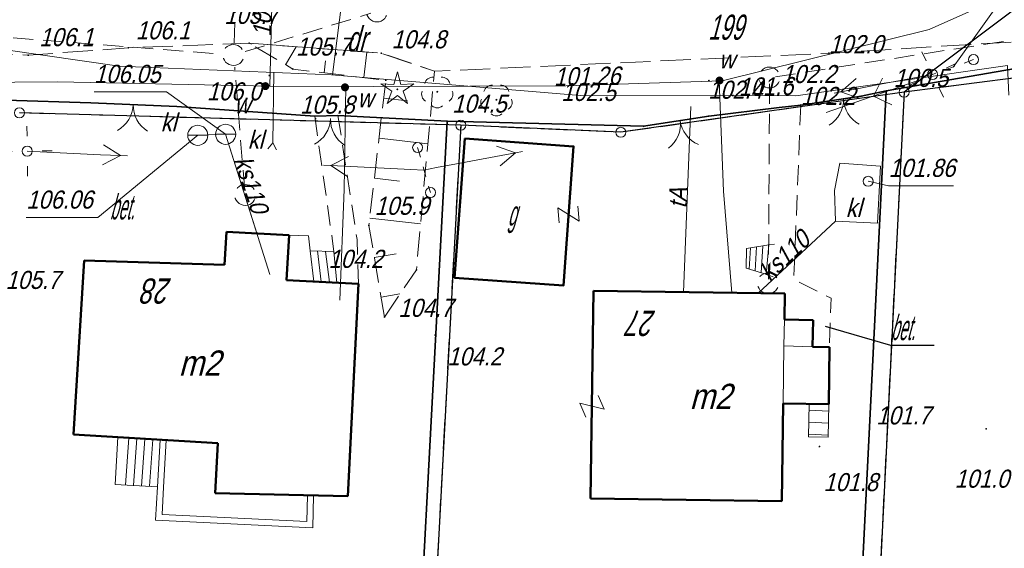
# Model space of a CAD drawing. Extents: x 6530721 to 6531385, y 5978377 to 5979143.
# Tile 97 of 146: x 6530968 to 6531017, y 5978847 to 5978873. Entities that reach past the tile are written whole.
import ezdxf
from ezdxf.enums import TextEntityAlignment as Align

# ---------------------------------------------------------------- set-up
doc = ezdxf.new("R2010")
doc.units = 0
for name, pattern in [('AB_rokocin 2014-08-13 AC2004$0$0.5_0.5', [1, 0.5, -0.5]), ('AB_rokocin 2014-08-13 AC2004$0$1.0_0.5', [1.5, 1, -0.5]), ('AB_rokocin 2014-08-13 AC2004$0$1.5_0.5', [2, 1.5, -0.5]), ('AB_rokocin 2014-08-13 AC2004$0$823-500', [1.75, 1.25, -0.5]), ('AB_rokocin 2014-08-13 AC2004$0$l217_500', [2, 1.5, -0.5]), ('AB_rokocin 2014-08-13 AC2004$0$l219_500', [0]), ('AB_rokocin 2014-08-13 AC2004$0$mz1.0_0.5', [1.5, 1, -0.5])]:
    doc.linetypes.add(name, pattern=pattern)
for name, color, linetype, lineweight in [('AB-wymiarowa', 7, 'Continuous', 30), ('AB_rokocin 2014-08-13 AC2004$0$202-Punkt graniczny stabilizowany trwale', 7, 'Continuous', 18), ('AB_rokocin 2014-08-13 AC2004$0$209-Opis konturu klasyfikacyjnego', 7, 'Continuous', 18), ('AB_rokocin 2014-08-13 AC2004$0$211-Nr działki', 7, 'Continuous', 18), ('AB_rokocin 2014-08-13 AC2004$0$217-Granica konturu klasyfikcyjnego', 7, 'Continuous', 18), ('AB_rokocin 2014-08-13 AC2004$0$219-Linia granicy', 7, 'Continuous', 18), ('AB_rokocin 2014-08-13 AC2004$0$312-Budynek', 7, 'Continuous', 18), ('AB_rokocin 2014-08-13 AC2004$0$312-Numer ewidencyjny budynku-Atr124', 7, 'Continuous', 18), ('AB_rokocin 2014-08-13 AC2004$0$320-część budynku wyodrębniona ze względu na liczbę kondygnacji naziemnych (powierzchnia)', 7, 'Continuous', 18), ('AB_rokocin 2014-08-13 AC2004$0$352-schody (powierzchnia)', 7, 'Continuous', 18), ('AB_rokocin 2014-08-13 AC2004$0$354-Taras weranda', 7, 'Continuous', 18), ('AB_rokocin 2014-08-13 AC2004$0$423-Schody przy drogach  chodnikach', 7, 'Continuous', 18), ('AB_rokocin 2014-08-13 AC2004$0$433-Chodnik', 7, 'Continuous', 18), ('AB_rokocin 2014-08-13 AC2004$0$510-Podpora jednosłupowa symb.-SEPOW', 7, 'Continuous', 18), ('AB_rokocin 2014-08-13 AC2004$0$512-Podpora wielosłupowa linia-SEPOW', 7, 'Continuous', 18), ('AB_rokocin 2014-08-13 AC2004$0$516-Kierunek linii eN-SEPOW', 7, 'Continuous', 18), ('AB_rokocin 2014-08-13 AC2004$0$621-Punkt rzędnej przewodu-SWPOD', 7, 'Continuous', 18), ('AB_rokocin 2014-08-13 AC2004$0$621-Punkt rzędnej przewodu-SWPOD-Atr2', 7, 'Continuous', 18), ('AB_rokocin 2014-08-13 AC2004$0$626-Punkt rzędnej przewodu-STPOD', 7, 'Continuous', 18), ('AB_rokocin 2014-08-13 AC2004$0$626-Punkt rzędnej przewodu-STPOD-Atr2', 7, 'Continuous', 18), ('AB_rokocin 2014-08-13 AC2004$0$685-Osadnik kanal. lokalnej szambo - obrys-SK', 7, 'Continuous', 18), ('AB_rokocin 2014-08-13 AC2004$0$685-Osadnik kanal. lokalnej szambo - obrys-SK-Atr17', 7, 'Continuous', 18), ('AB_rokocin 2014-08-13 AC2004$0$820-Skarpa nieumocniona', 7, 'Continuous', 18), ('AB_rokocin 2014-08-13 AC2004$0$823-Szczyt skarpy nieumocninej', 7, 'Continuous', 18), ('AB_rokocin 2014-08-13 AC2004$0$824-Podnóże skarpy nieumocninej', 7, 'Continuous', 18), ('AB_rokocin 2014-08-13 AC2004$0$905-Brama w ogrodzeniu', 7, 'Continuous', 18), ('AB_rokocin 2014-08-13 AC2004$0$991-Przehaczenie', 7, 'Continuous', 18), ('AB_rokocin 2014-08-13 AC2004$0$996-Tekst dodatkowy mały', 7, 'Continuous', 18), ('AB_rokocin 2014-08-13 AC2004$0$chodnik (powierzchnia)', 7, 'Continuous', 18), ('AB_rokocin 2014-08-13 AC2004$0$drzewo iglaste (punkt)', 7, 'Continuous', 18), ('AB_rokocin 2014-08-13 AC2004$0$drzewo liściaste (punkt)', 7, 'Continuous', 18), ('AB_rokocin 2014-08-13 AC2004$0$jezdnia (powierzchnia)', 7, 'Continuous', 18), ('AB_rokocin 2014-08-13 AC2004$0$latarnia (punkt)', 7, 'Continuous', 18), ('AB_rokocin 2014-08-13 AC2004$0$ogrodzenie trwałe (linia)', 7, 'Continuous', 18), ('AB_rokocin 2014-08-13 AC2004$0$osadnik kanalizacji lokalnej (dół Chambeau) (powierzchnia)-SK - symbol', 7, 'Continuous', 18), ('AB_rokocin 2014-08-13 AC2004$0$osadnik kanalizacji lokalnej (dół Chambeau) (powierzchnia)-SK - symbol-Atr17', 7, 'Continuous', 18), ('AB_rokocin 2014-08-13 AC2004$0$osadnik kanalizacji lokalnej (dół Chambeau) (powierzchnia)-SK - symbol-Atr2', 7, 'Continuous', 18), ('AB_rokocin 2014-08-13 AC2004$0$przewód elektroenergetyczny niskiego napięcia (linia)-SEPOW - symbol', 7, 'Continuous', 18), ('AB_rokocin 2014-08-13 AC2004$0$przewód kanalizacyjny (linia)-SK', 7, 'Continuous', 18), ('AB_rokocin 2014-08-13 AC2004$0$przewód kanalizacyjny (linia)-SK-Atr1', 7, 'Continuous', 18), ('AB_rokocin 2014-08-13 AC2004$0$przewód kanalizacyjny - projektowany (linia)-SK', 7, 'Continuous', 18), ('AB_rokocin 2014-08-13 AC2004$0$przewód telekomunikacyjny (linia)-STPOD', 7, 'Continuous', 18), ('AB_rokocin 2014-08-13 AC2004$0$przewód telekomunikacyjny (linia)-STPOD-Atr1', 7, 'Continuous', 18), ('AB_rokocin 2014-08-13 AC2004$0$przewód wodociągowy (linia)-SW', 7, 'Continuous', 18), ('AB_rokocin 2014-08-13 AC2004$0$punkt wysokościowy naturalny', 7, 'Continuous', 18), ('AB_rokocin 2014-08-13 AC2004$0$punkt wysokościowy naturalny-Atr2', 7, 'Continuous', 18), ('AB_rokocin 2014-08-13 AC2004$0$właz (punkt)-SK', 7, 'Continuous', 18), ('AB_rokocin 2014-08-13 AC2004$0$właz (punkt)-SK-Atr2', 7, 'Continuous', 18), ('AB_rokocin 2014-08-13 AC2004$0$zasuwa (punkt)-SW', 7, 'Continuous', 18), ('AB_rokocin 2014-08-13 AC2004$0$zasuwa (punkt)-SW-Atr17', 7, 'Continuous', 18)]:
    doc.layers.add(name, color=color, linetype=linetype, lineweight=lineweight)
doc.styles.add('AB_rokocin 2014-08-13 AC2004$0$Standard', font='txt')
doc.linetypes.add('AB_rokocin 2014-08-13 AC2004$0$902-500', pattern='A,3.75,0,[1,ksztalty.shx,S=0.5,R=0,X=0,Y=0],3.75', length=7.5)

# ---------------------------------------------------------------- blocks, each defined once
blk = doc.blocks.new('AB_rokocin 2014-08-13 AC2004$0$510')
at = {"color": 0, "linetype": 'Continuous', "lineweight": 0}
blk.add_circle((0, 0), 0.25, dxfattribs=at)
blk = doc.blocks.new('AB_rokocin 2014-08-13 AC2004$0$SM01')
at = {"color": 0, "linetype": 'Continuous', "lineweight": 13}
for p, q in [((-0.531, 0.53), (-0.884, 0.883)), ((0.53, 0.53), (0.883, 0.883)), ((-0.531, -0.531), (-0.884, -0.884)), ((0.53, -0.531), (0.883, -0.884))]:
    blk.add_line(p, q, dxfattribs=at)
blk = doc.blocks.new('AB_rokocin 2014-08-13 AC2004$0$PW01')
at = {"linetype": 'Continuous', "lineweight": 13}
h = blk.add_hatch(color=0, dxfattribs=at)
edge = h.paths.add_edge_path()
edge.add_arc((0, 0), 0.045, 0, 360)
blk = doc.blocks.new('AB_rokocin 2014-08-13 AC2004$0$905')
at = {"color": 0, "linetype": 'Continuous', "lineweight": 0}
for centre, start, end in [((-1.5, 0), 0, 60), ((1.5, 0), 120, 180)]:
    blk.add_arc(centre, 1.5, start, end, dxfattribs=at)
blk = doc.blocks.new('AB_rokocin 2014-08-13 AC2004$0$US07')
at = {"color": 0, "linetype": 'Continuous', "lineweight": 13}
for q in [(-0.5, 0), (0.5, 0)]:
    blk.add_line((0, 0), q, dxfattribs=at)
blk.add_circle((0, 0), 0.5, dxfattribs=at)
blk = doc.blocks.new('AB_rokocin 2014-08-13 AC2004$0$US25')
at = {"linetype": 'Continuous', "lineweight": 0}
h = blk.add_hatch(color=0, dxfattribs=at)
edge = h.paths.add_edge_path()
edge.add_arc((0, 0), 0.2, 0, 360)
blk = doc.blocks.new('AB_rokocin 2014-08-13 AC2004$0$621')
at = {"linetype": 'Continuous', "lineweight": 0}
h = blk.add_hatch(color=0, dxfattribs=at)
edge = h.paths.add_edge_path()
edge.add_arc((0, 0), 0.05, 0, 360)
blk = doc.blocks.new('AB_rokocin 2014-08-13 AC2004$0$OP011')
at = {"linetype": 'Continuous', "lineweight": 13}
h = blk.add_hatch(color=0, dxfattribs=at)
edge = h.paths.add_edge_path()
edge.add_arc((0, 0), 0.05, 0, 360)
at = {"color": 0, "linetype": 'Continuous', "lineweight": 13}
for p, q in [((-0.283, 0.093), (-0.512, 0.706)), ((-0.512, 0.706), (0, 0.299)), ((0, 0.299), (0.512, 0.706)), ((0.512, 0.706), (0.283, 0.093)), ((-0.828, -0.268), (-0.283, 0.093)), ((0.283, 0.093), (0.828, -0.268)), ((-0.175, -0.24), (-0.828, -0.268)), ((0, -0.87), (-0.175, -0.24)), ((0.175, -0.24), (0, -0.87)), ((0.828, -0.268), (0.175, -0.24))]:
    blk.add_line(p, q, dxfattribs=at)
blk = doc.blocks.new('AB_rokocin 2014-08-13 AC2004$0$OP021')
at = {"linetype": 'Continuous', "lineweight": 13}
h = blk.add_hatch(color=0, dxfattribs=at)
edge = h.paths.add_edge_path()
edge.add_arc((0, 0), 0.05, 0, 360)
at = {"color": 0, "linetype": 'Continuous', "lineweight": 13}
for centre, start, end in [((0, 0.4), 49.272, 130.728), ((-0.38, 0.124), 121.308, 202.548), ((0.38, 0.124), 337.452, 58.692), ((-0.235, -0.324), 193.221, 274.871), ((0.235, -0.324), 265.129, 346.779)]:
    blk.add_arc(centre, 0.4, start, end, dxfattribs=at)
blk = doc.blocks.new('AB_rokocin 2014-08-13 AC2004$0$991')
at = {"color": 0, "linetype": 'Continuous', "lineweight": 0}
for p, q in [((-0.375, 0.5), (0.375, 0.5)), ((-0.375, -0.5), (0.375, 0.5)), ((-0.375, -0.5), (0.375, -0.5))]:
    blk.add_line(p, q, dxfattribs=at)
blk = doc.blocks.new('AB_rokocin 2014-08-13 AC2004$0$US22')
at = {"color": 0, "linetype": 'Continuous', "lineweight": 13}
blk.add_circle((0, 0), 0.25, dxfattribs=at)
blk = doc.blocks.new('AB_rokocin 2014-08-13 AC2004$0$516')
at = {"color": 0, "linetype": 'Continuous', "lineweight": 0}
for p, q in [((3.25, 0), (2.543, 0.707)), ((0.75, 0), (5.75, 0)), ((3.25, 0), (2.543, -0.707))]:
    blk.add_line(p, q, dxfattribs=at)
blk = doc.blocks.new('AB_rokocin 2014-08-13 AC2004$0$PE04')
at = {"color": 0, "linetype": 'Continuous', "lineweight": 13}
for p, q in [((4.65, 0), (3.784, 0.5)), ((0.65, 0), (0, 0)), ((0.65, 0), (1.65, 0)), ((1.65, 0), (2.65, 0)), ((2.65, 0), (3.65, 0)), ((3.65, 0), (4.65, 0)), ((4.65, 0), (3.784, -0.5)), ((4.65, 0), (5, 0))]:
    blk.add_line(p, q, dxfattribs=at)
blk = doc.blocks.new('AB_rokocin 2014-08-13 AC2004$0$202')
at = {"color": 0, "linetype": 'Continuous', "lineweight": 0}
blk.add_circle((0, 0), 0.25, dxfattribs=at)
blk = doc.blocks.new('AB_rokocin 2014-08-13 AC2004')
at = {"layer": 'AB_rokocin 2014-08-13 AC2004$0$217-Granica konturu klasyfikcyjnego', "color": 3, "linetype": 'AB_rokocin 2014-08-13 AC2004$0$l217_500', "lineweight": 18, "flags": 128}
for points in [[(6531011.77, 5978869.63), (6531036.01, 5978887.81)], [(6531011.77, 5978869.63), (6531036.01, 5978887.81)], [(6531011.77, 5978869.63), (6531031.7, 5978872.19)], [(6531011.77, 5978869.63), (6531031.7, 5978872.19)], [(6530997.65, 5978867.63), (6531011.77, 5978869.63)], [(6530997.65, 5978867.63), (6531011.77, 5978869.63)], [(6531010.29, 5978840.09), (6531011.77, 5978869.63)], [(6531010.29, 5978840.09), (6531011.77, 5978869.63)], [(6530967.67, 5978868.6), (6530989.67, 5978867.98)], [(6530967.67, 5978868.6), (6530989.67, 5978867.98)], [(6530987.51, 5978827.88), (6530989.67, 5978867.98)], [(6530987.51, 5978827.88), (6530989.67, 5978867.98)], [(6530989.67, 5978867.98), (6530997.65, 5978867.63)], [(6530989.67, 5978867.98), (6530997.65, 5978867.63)]]:
    blk.add_lwpolyline(points, dxfattribs=at)
at = {"layer": 'AB_rokocin 2014-08-13 AC2004$0$219-Linia granicy', "color": 92, "linetype": 'AB_rokocin 2014-08-13 AC2004$0$l219_500', "lineweight": 30, "flags": 128}
for points in [[(6531036.01, 5978887.81), (6531011.77, 5978869.63)], [(6531036.01, 5978887.81), (6531011.77, 5978869.63)], [(6531031.7, 5978872.19), (6531011.77, 5978869.63)], [(6531031.7, 5978872.19), (6531011.77, 5978869.63)], [(6531011.77, 5978869.63), (6530997.65, 5978867.63)], [(6531011.77, 5978869.63), (6530997.65, 5978867.63)], [(6531011.77, 5978869.63), (6531010.29, 5978840.09)], [(6531011.77, 5978869.63), (6531010.29, 5978840.09)], [(6530989.67, 5978867.98), (6530967.67, 5978868.6)], [(6530989.67, 5978867.98), (6530967.67, 5978868.6)], [(6530989.67, 5978867.98), (6530987.51, 5978827.88)], [(6530989.67, 5978867.98), (6530987.51, 5978827.88)], [(6530997.65, 5978867.63), (6530989.67, 5978867.98)], [(6530997.65, 5978867.63), (6530989.67, 5978867.98)]]:
    blk.add_lwpolyline(points, dxfattribs=at)
at = {"layer": 'AB_rokocin 2014-08-13 AC2004$0$312-Budynek', "color": 250, "linetype": 'Continuous', "lineweight": 50, "flags": 128}
blk.add_lwpolyline([(6530989.87, 5978867.32), (6530995.29, 5978866.93), (6530994.79, 5978860), (6530989.36, 5978860.39)], close=True, dxfattribs=at)
for points in [[(6530977.89, 5978861.03), (6530977.99, 5978862.67)], [(6530977.99, 5978862.67), (6530981.11, 5978862.51)], [(6530981.11, 5978862.51), (6530980.99, 5978860.27)], [(6530970.37, 5978852.58), (6530970.9, 5978861.24)], [(6530970.9, 5978861.24), (6530977.89, 5978861.03)], [(6530980.99, 5978860.27), (6530984.58, 5978860.08)], [(6530984.58, 5978860.08), (6530984.04, 5978849.51)], [(6530996.14, 5978849.39), (6530996.29, 5978859.73)], [(6530996.29, 5978859.73), (6531005.82, 5978859.6)], [(6531005.82, 5978859.6), (6531005.8, 5978858.3)], [(6531005.8, 5978858.3), (6531007.23, 5978858.28)], [(6531007.23, 5978858.28), (6531007.21, 5978856.95)], [(6531007.21, 5978856.95), (6531008.05, 5978856.93)], [(6531008.05, 5978856.93), (6531008.01, 5978854.09)], [(6531005.74, 5978854.13), (6531005.67, 5978849.26)], [(6531008.01, 5978854.09), (6531005.74, 5978854.13)], [(6530977.56, 5978852.15), (6530970.37, 5978852.58)], [(6530977.42, 5978849.66), (6530977.56, 5978852.15)], [(6530984.04, 5978849.51), (6530977.42, 5978849.66)], [(6531005.67, 5978849.26), (6530996.14, 5978849.39)]]:
    blk.add_lwpolyline(points, dxfattribs=at)
at = {"layer": 'AB_rokocin 2014-08-13 AC2004$0$320-część budynku wyodrębniona ze względu na liczbę kondygnacji naziemnych (powierzchnia)', "color": 7, "linetype": 'Continuous', "lineweight": 18, "flags": 128}
blk.add_lwpolyline([(6531005.78, 5978856.99), (6531005.8, 5978858.3), (6531007.23, 5978858.28), (6531007.21, 5978856.95)], dxfattribs=at)
blk.add_lwpolyline([(6531005.74, 5978854.13), (6531005.78, 5978856.99), (6531007.21, 5978856.95), (6531008.05, 5978856.93), (6531008.01, 5978854.09)], close=True, dxfattribs=at)
at = {"layer": 'AB_rokocin 2014-08-13 AC2004$0$352-schody (powierzchnia)', "color": 252, "linetype": 'Continuous', "lineweight": 18}
for p, q in [((6530980.99, 5978860.27), (6530981.11, 5978862.51)), ((6530981.11, 5978862.51), (6530982.08, 5978862.47)), ((6530982.08, 5978862.47), (6530982.17, 5978861.73)), ((6530982.17, 5978861.73), (6530983.34, 5978861.7)), ((6530982.34, 5978860.2), (6530982.17, 5978861.73)), ((6530982.17, 5978861.73), (6530982.34, 5978860.2)), ((6530982.71, 5978860.18), (6530982.53, 5978861.72)), ((6530983.12, 5978860.16), (6530982.93, 5978861.7)), ((6530983.34, 5978861.7), (6530983.49, 5978860.14)), ((6530983.36, 5978861.57), (6530983.34, 5978861.7)), ((6530982.34, 5978860.2), (6530980.99, 5978860.27)), ((6530983.49, 5978860.14), (6530982.34, 5978860.2)), ((6531007.03, 5978854.1), (6531007.01, 5978852.47)), ((6531008.01, 5978854.08), (6531007.03, 5978854.1)), ((6531007.99, 5978852.45), (6531008.01, 5978854.08)), ((6531008.01, 5978853.74), (6531007.03, 5978853.79)), ((6531008, 5978853.14), (6531007.02, 5978853.19)), ((6531007.99, 5978852.54), (6531007.01, 5978852.59)), ((6531007.01, 5978852.47), (6531007.99, 5978852.45)), ((6530972.58, 5978852.45), (6530972.44, 5978850.09)), ((6530974.69, 5978852.32), (6530972.58, 5978852.45)), ((6530973.12, 5978852.41), (6530972.96, 5978850.06)), ((6530973.52, 5978852.39), (6530973.36, 5978850.04)), ((6530973.92, 5978852.37), (6530973.76, 5978850.01)), ((6530974.32, 5978852.34), (6530974.16, 5978850)), ((6530974.56, 5978849.97), (6530974.69, 5978852.32)), ((6530972.44, 5978850.09), (6530974.56, 5978849.97))]:
    blk.add_line(p, q, dxfattribs=at)
at = {"layer": 'AB_rokocin 2014-08-13 AC2004$0$354-Taras weranda', "color": 0, "lineweight": 18}
for p, q in [((6530974.56, 5978849.97), (6530974.69, 5978852.32)), ((6530974.69, 5978852.32), (6530974.84, 5978852.312)), ((6530974.99, 5978852.303), (6530974.84, 5978852.312)), ((6530974.859, 5978849.953), (6530974.99, 5978852.303)), ((6530974.46, 5978848.31), (6530974.56, 5978849.97)), ((6530974.778, 5978848.595), (6530974.859, 5978849.953)), ((6530982.03, 5978849.547), (6530981.998, 5978848.244)), ((6530982.03, 5978849.547), (6530982.18, 5978849.544)), ((6530982.33, 5978849.54), (6530982.18, 5978849.544)), ((6530982.33, 5978849.54), (6530982.29, 5978847.93)), ((6530981.998, 5978848.244), (6530974.778, 5978848.595)), ((6530982.29, 5978847.93), (6530974.46, 5978848.31))]:
    blk.add_line(p, q, dxfattribs=at)
at = {"layer": 'AB_rokocin 2014-08-13 AC2004$0$423-Schody przy drogach  chodnikach', "color": 7, "linetype": 'Continuous', "lineweight": 18}
for p, q in [((6531003.9, 5978860.87), (6531003.91, 5978861.84)), ((6531003.91, 5978861.84), (6531005.02, 5978862.02)), ((6531004.11, 5978861.88), (6531004.05, 5978860.82)), ((6531004.42, 5978861.93), (6531004.35, 5978860.73)), ((6531004.72, 5978861.97), (6531004.64, 5978860.63)), ((6531005.02, 5978862.02), (6531004.9, 5978860.54)), ((6531005.02, 5978862.02), (6531005.31, 5978862.06)), ((6531004.87, 5978860.56), (6531003.9, 5978860.87)), ((6531004.87, 5978860.56), (6531005.25, 5978860.43))]:
    blk.add_line(p, q, dxfattribs=at)
at = {"layer": 'AB_rokocin 2014-08-13 AC2004$0$433-Chodnik', "color": 0, "linetype": 'Continuous', "lineweight": 25, "flags": 128}
blk.add_lwpolyline([(6531007.84, 5978857.98), (6531011.09, 5978857.03), (6531013.266, 5978857.03)], dxfattribs=at)
at = {"layer": 'AB_rokocin 2014-08-13 AC2004$0$512-Podpora wielosłupowa linia-SEPOW', "color": 7, "linetype": 'AB_rokocin 2014-08-13 AC2004$0$0.5_0.5', "lineweight": 18, "flags": 128}
for points in [[(6531015.23, 5978871.25), (6531013.19, 5978870.51)], [(6530987.52, 5978866.87), (6530988.16, 5978864.63)]]:
    blk.add_lwpolyline(points, dxfattribs=at)
at = {"layer": 'AB_rokocin 2014-08-13 AC2004$0$685-Osadnik kanal. lokalnej szambo - obrys-SK', "color": 7, "linetype": 'Continuous', "lineweight": 18, "flags": 128}
blk.add_lwpolyline([(6531008.57, 5978866.09), (6531010.6, 5978865.94), (6531010.44, 5978863.1), (6531008.35, 5978863.2), (6531008.3, 5978864.73)], close=True, dxfattribs=at)
at = {"layer": 'AB_rokocin 2014-08-13 AC2004$0$820-Skarpa nieumocniona', "color": 252, "linetype": 'Continuous', "lineweight": 18}
for p, q in [((6530979.21, 5978872.02), (6530979.22, 5978872.04)), ((6530980.93, 5978870.99), (6530981.46, 5978871.89)), ((6530984.84, 5978870.36), (6530984.99, 5978871.62)), ((6530982.86, 5978870.6), (6530982.93, 5978871.19)), ((6530985.83, 5978869.33), (6530987.02, 5978869.19)), ((6530985.6, 5978867.34), (6530988.03, 5978867.05)), ((6530985.37, 5978865.35), (6530986.61, 5978865.2)), ((6530985.14, 5978863.36), (6530987.67, 5978863.07)), ((6530985.36, 5978861.39), (6530986.45, 5978861.58)), ((6530985.7, 5978859.42), (6530986.64, 5978859.58))]:
    blk.add_line(p, q, dxfattribs=at)
at = {"layer": 'AB_rokocin 2014-08-13 AC2004$0$823-Szczyt skarpy nieumocninej', "color": 252, "linetype": 'AB_rokocin 2014-08-13 AC2004$0$823-500', "lineweight": 18, "flags": 128}
blk.add_lwpolyline([(6530985.87, 5978858.43), (6530985.09, 5978862.99), (6530985.93, 5978870.22), (6530981.3, 5978870.78), (6530979.12, 5978872.07)], dxfattribs=at)
at = {"layer": 'AB_rokocin 2014-08-13 AC2004$0$824-Podnóże skarpy nieumocninej', "color": 252, "linetype": 'AB_rokocin 2014-08-13 AC2004$0$823-500', "lineweight": 18, "flags": 128}
blk.add_lwpolyline([(6530985.87, 5978858.43), (6530987.46, 5978860.78), (6530988.36, 5978870.67), (6530985.71, 5978871.57), (6530979.12, 5978872.07)], dxfattribs=at)
at = {"layer": 'AB_rokocin 2014-08-13 AC2004$0$chodnik (powierzchnia)', "color": 252, "linetype": 'AB_rokocin 2014-08-13 AC2004$0$mz1.0_0.5', "lineweight": 18, "flags": 128}
for points in [[(6531006.62, 5978868.99), (6531006.27, 5978860.3), (6531008.13, 5978859.37), (6531008.05, 5978856.93)], [(6530982.39, 5978868.44), (6530983.28, 5978862.21), (6530983.34, 5978861.7)], [(6530983.55, 5978868.47), (6530984.5, 5978862.3), (6530984.58, 5978860.08)]]:
    blk.add_lwpolyline(points, dxfattribs=at)
at = {"layer": 'AB_rokocin 2014-08-13 AC2004$0$jezdnia (powierzchnia)', "color": 252, "linetype": 'AB_rokocin 2014-08-13 AC2004$0$1.5_0.5', "lineweight": 18, "flags": 128}
blk.add_lwpolyline([(6530985.78, 5979082.6), (6530984.46, 5979063.44), (6530982.52, 5979039.61), (6530981.54, 5979013.49), (6530979.39, 5978979.44), (6530978.32, 5978955.43), (6530977.32, 5978924.35), (6530977.18, 5978898.97), (6530975.4, 5978882.76), (6530973.84, 5978878.32), (6530971.37, 5978876.16), (6530968.23, 5978875.09), (6530950.8, 5978875.6), (6530950.25, 5978872.17), (6530968.11, 5978871.47), (6530973.1, 5978871.84), (6530979.12, 5978872.07), (6530985.71, 5978871.57), (6530988.36, 5978870.67), (6531008.02, 5978871.57), (6531029.25, 5978872.87), (6531034.44, 5978873.09), (6531036.17, 5978871.36), (6531037.18, 5978869.25), (6531041.13, 5978844.83), (6531042.78, 5978824.44), (6531036.31, 5978809.51), (6531027.43, 5978796.52), (6531014.3, 5978782.64), (6530999.37, 5978764.06), (6530996.85, 5978762.8), (6530994.1, 5978762.43), (6530991.66, 5978762.96), (6530999.88, 5978750.96), (6531000.38, 5978752.27), (6531000.47, 5978755.1), (6531001.45, 5978757.52), (6531017.67, 5978780.17), (6531028.21, 5978793.19), (6531039.69, 5978808.37), (6531046.64, 5978824.27)], dxfattribs=at)
at = {"layer": 'AB_rokocin 2014-08-13 AC2004$0$ogrodzenie trwałe (linia)', "color": 252, "linetype": 'AB_rokocin 2014-08-13 AC2004$0$902-500', "lineweight": 35, "flags": 128}
for points in [[(6531010.88, 5978869.69), (6531029.25, 5978872.87), (6531034.82, 5978870.44), (6531035.9, 5978869.8), (6531038.81, 5978845.32), (6531039.32, 5978841.03), (6531039.39, 5978838.89), (6531014.09, 5978839), (6531009.32, 5978839.13)], [(6530988.99, 5978868.19), (6530983.55, 5978868.47), (6530982.39, 5978868.44), (6530975.52, 5978868.92), (6530971.23, 5978869.1), (6530966.99, 5978869.23), (6530966.63, 5978861.8), (6530964.45, 5978829.58), (6530986.88, 5978828.65)]]:
    blk.add_lwpolyline(points, dxfattribs=at)
blk.add_lwpolyline([(6531010.88, 5978869.69), (6531010.05, 5978852.95), (6531008.76, 5978827.41), (6530986.88, 5978828.65), (6530988.99, 5978868.19), (6530998.78, 5978867.93), (6531002.03, 5978868.44), (6531005.54, 5978868.86), (6531006.62, 5978868.99), (6531009.63, 5978869.43)], close=True, dxfattribs=at)
at = {"layer": 'AB_rokocin 2014-08-13 AC2004$0$osadnik kanalizacji lokalnej (dół Chambeau) (powierzchnia)-SK - symbol-Atr2', "color": 34, "linetype": 'ByBlock', "flags": 128}
for points in [[(6530977.95, 5978867.53), (6530975, 5978869.64), (6530971.388, 5978869.64)], [(6530976.56, 5978867.48), (6530971.58, 5978863.38), (6530968.012, 5978863.38)]]:
    blk.add_lwpolyline(points, dxfattribs=at)
at = {"layer": 'AB_rokocin 2014-08-13 AC2004$0$przewód kanalizacyjny (linia)-SK', "color": 34, "linetype": 'Continuous', "lineweight": 18, "flags": 128}
for points in [[(6530976.56, 5978867.48), (6530977.95, 5978867.53), (6530979.51, 5978862.6)], [(6530976.56, 5978867.48), (6530977.95, 5978867.53), (6530980.15, 5978860.55)], [(6531004.48, 5978859.61), (6531008.35, 5978863.2)]]:
    blk.add_lwpolyline(points, dxfattribs=at)
at = {"layer": 'AB_rokocin 2014-08-13 AC2004$0$przewód kanalizacyjny - projektowany (linia)-SK', "color": 32, "linetype": 'AB_rokocin 2014-08-13 AC2004$0$1.0_0.5', "lineweight": 18, "flags": 128}
for points in [[(6530978.37, 5978872.08), (6530978.87, 5978885.75)], [(6531005.36, 5978870.39), (6531040.13, 5978875.8)], [(6530953.9, 5978873.38), (6530977.75, 5978871.52)], [(6530978.93, 5978871.65), (6530985.19, 5978873.56)], [(6530978.9, 5978864.74), (6530978.4, 5978870.88)], [(6531005.06, 5978870.05), (6531005.01, 5978860.31)]]:
    blk.add_lwpolyline(points, dxfattribs=at)
for points in [[(6530985.8, 5978873.23), (6530985.71, 5978873.17), (6530985.6, 5978873.14), (6530985.49, 5978873.13), (6530985.39, 5978873.14), (6530985.28, 5978873.17), (6530985.19, 5978873.23), (6530985.1, 5978873.3), (6530985.04, 5978873.39), (6530984.99, 5978873.48), (6530984.97, 5978873.59), (6530984.97, 5978873.7), (6530984.99, 5978873.81), (6530985.04, 5978873.91), (6530985.1, 5978874), (6530985.18, 5978874.07), (6530985.27, 5978874.13), (6530985.38, 5978874.16), (6530985.49, 5978874.17), (6530985.59, 5978874.16), (6530985.7, 5978874.13), (6530985.79, 5978874.07), (6530985.88, 5978874), (6530985.94, 5978873.91), (6530985.99, 5978873.82), (6530986.01, 5978873.71), (6530986.01, 5978873.6), (6530985.99, 5978873.49), (6530985.94, 5978873.39), (6530985.88, 5978873.3)], [(6530978.65, 5978871.06), (6530978.56, 5978871), (6530978.45, 5978870.97), (6530978.34, 5978870.96), (6530978.24, 5978870.97), (6530978.13, 5978871), (6530978.04, 5978871.06), (6530977.95, 5978871.13), (6530977.89, 5978871.22), (6530977.84, 5978871.31), (6530977.82, 5978871.42), (6530977.82, 5978871.53), (6530977.84, 5978871.64), (6530977.89, 5978871.74), (6530977.95, 5978871.83), (6530978.03, 5978871.9), (6530978.12, 5978871.96), (6530978.23, 5978871.99), (6530978.34, 5978872), (6530978.44, 5978871.99), (6530978.55, 5978871.96), (6530978.64, 5978871.9), (6530978.73, 5978871.83), (6530978.79, 5978871.74), (6530978.84, 5978871.65), (6530978.86, 5978871.54), (6530978.86, 5978871.43), (6530978.84, 5978871.32), (6530978.79, 5978871.22), (6530978.73, 5978871.13)], [(6531005.37, 5978869.94), (6531005.28, 5978869.88), (6531005.17, 5978869.85), (6531005.06, 5978869.84), (6531004.96, 5978869.85), (6531004.85, 5978869.88), (6531004.76, 5978869.94), (6531004.67, 5978870.01), (6531004.61, 5978870.1), (6531004.56, 5978870.19), (6531004.54, 5978870.3), (6531004.54, 5978870.41), (6531004.56, 5978870.52), (6531004.61, 5978870.62), (6531004.67, 5978870.71), (6531004.75, 5978870.78), (6531004.84, 5978870.84), (6531004.95, 5978870.87), (6531005.06, 5978870.88), (6531005.16, 5978870.87), (6531005.27, 5978870.84), (6531005.36, 5978870.78), (6531005.45, 5978870.71), (6531005.51, 5978870.62), (6531005.56, 5978870.53), (6531005.58, 5978870.42), (6531005.58, 5978870.31), (6531005.56, 5978870.2), (6531005.51, 5978870.1), (6531005.45, 5978870.01)], [(6530979.24, 5978864.09), (6530979.15, 5978864.03), (6530979.04, 5978864), (6530978.93, 5978863.99), (6530978.83, 5978864), (6530978.72, 5978864.03), (6530978.63, 5978864.09), (6530978.54, 5978864.16), (6530978.48, 5978864.25), (6530978.43, 5978864.34), (6530978.41, 5978864.45), (6530978.41, 5978864.56), (6530978.43, 5978864.67), (6530978.48, 5978864.77), (6530978.54, 5978864.86), (6530978.62, 5978864.93), (6530978.71, 5978864.99), (6530978.82, 5978865.02), (6530978.93, 5978865.03), (6530979.03, 5978865.02), (6530979.14, 5978864.99), (6530979.23, 5978864.93), (6530979.32, 5978864.86), (6530979.38, 5978864.77), (6530979.43, 5978864.68), (6530979.45, 5978864.57), (6530979.45, 5978864.46), (6530979.43, 5978864.35), (6530979.38, 5978864.25), (6530979.32, 5978864.16)], [(6531005.3, 5978859.69), (6531005.21, 5978859.63), (6531005.1, 5978859.6), (6531004.99, 5978859.59), (6531004.89, 5978859.6), (6531004.78, 5978859.63), (6531004.69, 5978859.69), (6531004.6, 5978859.76), (6531004.54, 5978859.85), (6531004.49, 5978859.94), (6531004.47, 5978860.05), (6531004.47, 5978860.16), (6531004.49, 5978860.27), (6531004.54, 5978860.37), (6531004.6, 5978860.46), (6531004.68, 5978860.53), (6531004.77, 5978860.59), (6531004.88, 5978860.62), (6531004.99, 5978860.63), (6531005.09, 5978860.62), (6531005.2, 5978860.59), (6531005.29, 5978860.53), (6531005.38, 5978860.46), (6531005.44, 5978860.37), (6531005.49, 5978860.28), (6531005.51, 5978860.17), (6531005.51, 5978860.06), (6531005.49, 5978859.95), (6531005.44, 5978859.85), (6531005.38, 5978859.76)]]:
    blk.add_lwpolyline(points, close=True, dxfattribs=at)
at = {"layer": 'AB_rokocin 2014-08-13 AC2004$0$przewód telekomunikacyjny (linia)-STPOD', "color": 30, "linetype": 'Continuous', "lineweight": 18, "flags": 128}
for points in [[(6530983.85, 5978875.07), (6530983.28, 5978870.5)], [(6530925.8, 5978872.42), (6530928.55, 5978872.6), (6530941.61, 5978872.39), (6530950.83, 5978872.23), (6530962.27, 5978872), (6530966.99, 5978871.73), (6530972.65, 5978870.92), (6530983.23, 5978870.5), (6530995.62, 5978869.46), (6531006.37, 5978869.45), (6531016.92, 5978870.96), (6531016.99, 5978869.48)], [(6530980.36, 5978870.62), (6530980.3, 5978867.1)], [(6531001.14, 5978868.91), (6531000.78, 5978859.67)], [(6530980.49, 5978866.76), (6530980.3, 5978867.1), (6530980.06, 5978866.81)]]:
    blk.add_lwpolyline(points, dxfattribs=at)
at = {"layer": 'AB_rokocin 2014-08-13 AC2004$0$przewód wodociągowy (linia)-SW', "color": 5, "linetype": 'Continuous', "lineweight": 18, "flags": 128}
for points in [[(6530980.16, 5978869.93), (6530969.56, 5978870.14), (6530956.77, 5978870.04), (6530945.47, 5978870.03), (6530931.8, 5978869.71), (6530922.78, 5978869.34), (6530921.28, 5978869.83), (6530916.67, 5978878.71), (6530914.68, 5978882.48), (6530909.61, 5978892.25), (6530907.77, 5978895.15), (6530904.95, 5978900.23), (6530905.29, 5978910.36), (6530905.41, 5978920.35), (6530906.36, 5978926.28), (6530907.43, 5978934.63), (6530908.21, 5978944.34), (6530909.2, 5978955.67), (6530910.66, 5978966.22)], [(6530980.16, 5978869.93), (6530985.33, 5978869.91), (6530994.91, 5978869.95), (6531002.7, 5978870.2), (6531013.02, 5978872.75), (6531017.27, 5978874.66), (6531024.04, 5978878.76), (6531025.93, 5978880.04), (6531026.6, 5978882.8), (6531031.21, 5978900.75), (6531034.5, 5978914.77), (6531038.42, 5978930.5), (6531039.81, 5978936.91), (6531044.6, 5978955.34), (6531045.759, 5978959.995)], [(6530982.23, 5978939.7), (6530981.94, 5978930.31), (6530981.84, 5978924.96), (6530981.19, 5978917.32), (6530980.62, 5978902.78), (6530980.45, 5978893.09), (6530980.46, 5978881.91), (6530980.16, 5978869.93)], [(6531003.18, 5978859.63), (6531002.77, 5978864.7), (6531002.55, 5978870.2)], [(6530983.65, 5978859.27), (6530983.86, 5978864.79), (6530983.94, 5978869.92)]]:
    blk.add_lwpolyline(points, dxfattribs=at)
at = {"layer": 'AB_rokocin 2014-08-13 AC2004$0$właz (punkt)-SK-Atr2', "color": 34, "linetype": 'ByBlock', "flags": 128}
blk.add_lwpolyline([(6531009.98, 5978865.19), (6531011, 5978864.96), (6531014.23, 5978864.96)], dxfattribs=at)
at = {"layer": 'AB_rokocin 2014-08-13 AC2004$0$202-Punkt graniczny stabilizowany trwale', "color": 7, "linetype": 'Continuous', "lineweight": 18, "rotation": 171.887}
for p in [(6531011.77, 5978869.63), (6530967.67, 5978868.6), (6530989.67, 5978867.98), (6530997.65, 5978867.63)]:
    blk.add_blockref('AB_rokocin 2014-08-13 AC2004$0$202', p, dxfattribs=at)
at = {"layer": 'AB_rokocin 2014-08-13 AC2004$0$510-Podpora jednosłupowa symb.-SEPOW', "color": 7, "linetype": 'Continuous', "lineweight": 18}
for p in [(6531015.23, 5978871.25), (6531013.19, 5978870.51), (6530968.06, 5978866.69), (6530987.52, 5978866.87), (6530988.16, 5978864.63)]:
    blk.add_blockref('AB_rokocin 2014-08-13 AC2004$0$510', p, dxfattribs=at)
at = {"layer": 'AB_rokocin 2014-08-13 AC2004$0$516-Kierunek linii eN-SEPOW', "color": 7, "linetype": 'Continuous', "lineweight": 18, "rotation": 199.1699999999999}
blk.add_blockref('AB_rokocin 2014-08-13 AC2004$0$516', (6531013.32, 5978870.5), dxfattribs=at)
at = {"layer": 'AB_rokocin 2014-08-13 AC2004$0$621-Punkt rzędnej przewodu-SWPOD', "color": 5, "linetype": 'Continuous', "lineweight": 18}
for p in [(6530980.13, 5978870.46), (6531002.04, 5978870.2)]:
    blk.add_blockref('AB_rokocin 2014-08-13 AC2004$0$621', p, dxfattribs=at)
at = {"layer": 'AB_rokocin 2014-08-13 AC2004$0$626-Punkt rzędnej przewodu-STPOD', "color": 30, "linetype": 'Continuous', "lineweight": 18}
blk.add_blockref('AB_rokocin 2014-08-13 AC2004$0$621', (6531003.24, 5978869.46), dxfattribs=at)
at = {"layer": 'AB_rokocin 2014-08-13 AC2004$0$905-Brama w ogrodzeniu', "color": 252, "linetype": 'Continuous', "lineweight": 35}
for p, rotation in [((6531008.75, 5978869.31), 181.457), ((6530973.34, 5978869.01), 178.708), ((6530983.18, 5978868.31), 177.821), ((6531000.61, 5978868.22), 187.0459999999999)]:
    blk.add_blockref('AB_rokocin 2014-08-13 AC2004$0$905', p, dxfattribs=dict(at, rotation=rotation))
at = {"layer": 'AB_rokocin 2014-08-13 AC2004$0$991-Przehaczenie', "color": 7, "linetype": 'Continuous', "lineweight": 18}
for p, rotation in [((6530995.04, 5978863.53), 274.763), ((6530996.21, 5978853.99), 293.071)]:
    blk.add_blockref('AB_rokocin 2014-08-13 AC2004$0$991', p, dxfattribs=dict(at, rotation=rotation))
at = {"layer": 'AB_rokocin 2014-08-13 AC2004$0$drzewo iglaste (punkt)', "color": 94, "linetype": 'Continuous', "lineweight": 13, "rotation": 180}
blk.add_blockref('AB_rokocin 2014-08-13 AC2004$0$OP011', (6530986.51, 5978869.77), dxfattribs=at)
at = {"layer": 'AB_rokocin 2014-08-13 AC2004$0$drzewo liściaste (punkt)', "color": 94, "linetype": 'Continuous', "lineweight": 13, "rotation": 180}
for p in [(6530988.5, 5978869.65), (6530991.45, 5978869.25)]:
    blk.add_blockref('AB_rokocin 2014-08-13 AC2004$0$OP021', p, dxfattribs=at)
at = {"layer": 'AB_rokocin 2014-08-13 AC2004$0$latarnia (punkt)', "color": 7, "linetype": 'Continuous', "lineweight": 18}
for p, rotation in [((6531013.19, 5978870.51), 340.432), ((6530968.06, 5978866.69), 315.757)]:
    blk.add_blockref('AB_rokocin 2014-08-13 AC2004$0$SM01', p, dxfattribs=dict(at, rotation=rotation))
at = {"layer": 'AB_rokocin 2014-08-13 AC2004$0$osadnik kanalizacji lokalnej (dół Chambeau) (powierzchnia)-SK - symbol', "color": 7, "linetype": 'Continuous', "lineweight": 18, "rotation": 180}
for p in [(6530976.56, 5978867.48), (6530977.95, 5978867.53)]:
    blk.add_blockref('AB_rokocin 2014-08-13 AC2004$0$US07', p, dxfattribs=at)
at = {"layer": 'AB_rokocin 2014-08-13 AC2004$0$przewód elektroenergetyczny niskiego napięcia (linia)-SEPOW - symbol', "color": 1, "linetype": 'Continuous', "lineweight": 18}
for p, rotation in [((6531014.22, 5978870.88), 54.36200000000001), ((6531013.19, 5978870.51), 190.6309999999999), ((6530968.06, 5978866.69), 357.278), ((6530987.83, 5978865.75), 10.631), ((6530987.83, 5978865.75), 177.278)]:
    blk.add_blockref('AB_rokocin 2014-08-13 AC2004$0$PE04', p, dxfattribs=dict(at, rotation=rotation))
at = {"layer": 'AB_rokocin 2014-08-13 AC2004$0$punkt wysokościowy naturalny', "color": 7, "linetype": 'Continuous', "lineweight": 13}
for p in [(6530979.12, 5978872.07), (6530973.1, 5978871.84), (6530985.71, 5978871.57), (6531008.02, 5978871.57), (6530968.11, 5978871.47), (6530981.3, 5978870.78), (6530985.93, 5978870.22), (6531010.88, 5978869.69), (6531009.63, 5978869.43), (6531006.62, 5978868.99), (6530982.43, 5978868.31), (6530988.99, 5978868.19), (6531002.03, 5978868.44), (6530998.78, 5978867.93), (6530985.09, 5978862.99), (6530987.46, 5978860.78), (6530985.87, 5978858.43), (6530988.39, 5978857.53), (6531010.05, 5978852.95), (6531015.86, 5978852.86), (6531007.55, 5978851.98)]:
    blk.add_blockref('AB_rokocin 2014-08-13 AC2004$0$PW01', p, dxfattribs=at)
at = {"layer": 'AB_rokocin 2014-08-13 AC2004$0$właz (punkt)-SK', "color": 7, "linetype": 'Continuous', "lineweight": 18, "rotation": 357.955}
blk.add_blockref('AB_rokocin 2014-08-13 AC2004$0$US22', (6531009.98, 5978865.19), dxfattribs=at)
at = {"layer": 'AB_rokocin 2014-08-13 AC2004$0$zasuwa (punkt)-SW', "color": 7, "linetype": 'Continuous', "lineweight": 13}
for p in [(6531002.57, 5978870.21), (6530979.93, 5978869.93), (6530983.9, 5978869.87)]:
    blk.add_blockref('AB_rokocin 2014-08-13 AC2004$0$US25', p, dxfattribs=at)
at = {"layer": 'AB_rokocin 2014-08-13 AC2004$0$209-Opis konturu klasyfikacyjnego', "color": 3, "linetype": 'Continuous', "lineweight": 20, "style": 'AB_rokocin 2014-08-13 AC2004$0$Standard', "oblique": 15, "width": 0.655}
blk.add_text('dr', height=1.25, dxfattribs=at).set_placement((6530983.98, 5978871.66))
at = {"layer": 'AB_rokocin 2014-08-13 AC2004$0$211-Nr działki', "color": 92, "linetype": 'Continuous', "lineweight": 30, "style": 'AB_rokocin 2014-08-13 AC2004$0$Standard', "oblique": 15, "width": 0.624}
blk.add_text('199', height=1.25, dxfattribs=at).set_placement((6531002, 5978872.24))
at = {"layer": 'AB_rokocin 2014-08-13 AC2004$0$312-Numer ewidencyjny budynku-Atr124', "color": 7, "linetype": 'ByBlock', "lineweight": 20, "style": 'AB_rokocin 2014-08-13 AC2004$0$Standard', "oblique": 15, "width": 0.896}
for p in [(6530976.65, 5978856.14), (6531002.12, 5978854.48)]:
    blk.add_text('m2', height=1.25, dxfattribs=at).set_placement(p, align=Align.MIDDLE_CENTER)
at = {"layer": 'AB_rokocin 2014-08-13 AC2004$0$433-Chodnik', "color": 252, "linetype": 'Continuous', "lineweight": 20, "style": 'AB_rokocin 2014-08-13 AC2004$0$Standard', "oblique": 15, "width": 0.435}
for p in [(6530972.18, 5978863.29), (6531011.09, 5978857.28)]:
    blk.add_text('bet.', height=1.25, dxfattribs=at).set_placement(p)
at = {"layer": 'AB_rokocin 2014-08-13 AC2004$0$621-Punkt rzędnej przewodu-SWPOD-Atr2', "color": 5, "linetype": 'ByBlock', "lineweight": 20, "style": 'AB_rokocin 2014-08-13 AC2004$0$Standard', "oblique": 15, "width": 0.9}
for s, rotation, p in [('104.28', 89.379, (6530980.22, 5978872.38)), ('101.26', 1.016, (6530994.32, 5978869.95))]:
    blk.add_text(s, height=0.9, rotation=rotation, dxfattribs=at).set_placement(p)
at = {"layer": 'AB_rokocin 2014-08-13 AC2004$0$626-Punkt rzędnej przewodu-STPOD-Atr2', "color": 30, "linetype": 'ByBlock', "lineweight": 20, "style": 'AB_rokocin 2014-08-13 AC2004$0$Standard', "oblique": 15, "width": 0.9}
blk.add_text('101.6', height=0.9, rotation=0.747, dxfattribs=at).set_placement((6531003.53, 5978869.45))
at = {"layer": 'AB_rokocin 2014-08-13 AC2004$0$685-Osadnik kanal. lokalnej szambo - obrys-SK-Atr17', "color": 7, "linetype": 'ByBlock', "lineweight": 20, "style": 'AB_rokocin 2014-08-13 AC2004$0$Standard', "oblique": 15, "width": 0.9}
blk.add_text('kl', height=0.9, dxfattribs=at).set_placement((6531008.86, 5978863.42))
at = {"layer": 'AB_rokocin 2014-08-13 AC2004$0$996-Tekst dodatkowy mały', "color": 7, "linetype": 'Continuous', "lineweight": 20, "style": 'AB_rokocin 2014-08-13 AC2004$0$Standard', "oblique": 15, "width": 0.459}
blk.add_text('g', height=1.25, dxfattribs=at).set_placement((6530992.01, 5978862.98))
at = {"layer": 'AB_rokocin 2014-08-13 AC2004$0$996-Tekst dodatkowy mały', "color": 7, "linetype": 'Continuous', "lineweight": 20, "style": 'AB_rokocin 2014-08-13 AC2004$0$Standard', "oblique": 15}
for s, width, p in [('28', 0.76, (6530975.29, 5978860.35)), ('27', 0.729, (6530999.42, 5978858.74))]:
    blk.add_text(s, height=1.25, rotation=180, dxfattribs=dict(at, width=width)).set_placement(p)
at = {"layer": 'AB_rokocin 2014-08-13 AC2004$0$osadnik kanalizacji lokalnej (dół Chambeau) (powierzchnia)-SK - symbol-Atr17', "color": 7, "linetype": 'ByBlock', "lineweight": 20, "style": 'AB_rokocin 2014-08-13 AC2004$0$Standard', "oblique": 15, "width": 0.9}
for p in [(6530974.71, 5978867.68), (6530979.05, 5978866.82)]:
    blk.add_text('kl', height=0.9, dxfattribs=at).set_placement(p)
at = {"layer": 'AB_rokocin 2014-08-13 AC2004$0$osadnik kanalizacji lokalnej (dół Chambeau) (powierzchnia)-SK - symbol-Atr2', "color": 34, "linetype": 'ByBlock', "lineweight": 20, "style": 'AB_rokocin 2014-08-13 AC2004$0$Standard', "oblique": 15, "width": 0.9}
for s, p in [('106.05', (6530971.388, 5978870.09)), ('106.06', (6530968.012, 5978863.83))]:
    blk.add_text(s, height=0.9, dxfattribs=at).set_placement(p)
at = {"layer": 'AB_rokocin 2014-08-13 AC2004$0$przewód kanalizacyjny (linia)-SK-Atr1', "color": 34, "linetype": 'ByBlock', "lineweight": 20, "style": 'AB_rokocin 2014-08-13 AC2004$0$Standard', "oblique": 15, "width": 0.9}
for rotation, p in [(288.262, (6530978.35, 5978866.27)), (288.262, (6530978.35, 5978866.27)), (43.618, (6531005.07, 5978860.16))]:
    blk.add_text('ks110', height=0.9, rotation=rotation, dxfattribs=at).set_placement(p)
at = {"layer": 'AB_rokocin 2014-08-13 AC2004$0$przewód telekomunikacyjny (linia)-STPOD-Atr1', "color": 30, "linetype": 'ByBlock', "lineweight": 20, "style": 'AB_rokocin 2014-08-13 AC2004$0$Standard', "oblique": 15, "width": 0.9}
blk.add_text('tA', height=0.9, rotation=88.558, dxfattribs=at).set_placement((6531000.94, 5978863.83))
at = {"layer": 'AB_rokocin 2014-08-13 AC2004$0$punkt wysokościowy naturalny-Atr2', "color": 252, "linetype": 'ByBlock', "lineweight": 20, "style": 'AB_rokocin 2014-08-13 AC2004$0$Standard', "oblique": 15, "width": 0.9}
for s, p in [('105.7', (6530977.88, 5978873.03)), ('106.1', (6530973.47, 5978872.26)), ('106.1', (6530968.66, 5978871.92)), ('104.8', (6530986.22, 5978871.81)), ('105.7', (6530981.46, 5978871.45)), ('102.0', (6531008.02, 5978871.57)), ('102.2', (6531005.66, 5978870.08)), ('100.5', (6531011.25, 5978869.89)), ('106.0', (6530977.01, 5978869.22)), ('102.4', (6531002, 5978869.3)), ('102.5', (6530994.68, 5978869.19)), ('102.2', (6531006.62, 5978868.99)), ('105.8', (6530981.66, 5978868.56)), ('104.5', (6530989.24, 5978868.61)), ('105.9', (6530985.38, 5978863.52)), ('104.2', (6530983.08, 5978860.88)), ('105.7', (6530966.98, 5978859.83)), ('104.7', (6530986.56, 5978858.44)), ('104.2', (6530989, 5978856.02)), ('101.7', (6531010.38, 5978853.08)), ('101.8', (6531007.75, 5978849.76)), ('101.0', (6531014.29, 5978849.93))]:
    blk.add_text(s, height=0.9, dxfattribs=at).set_placement(p)
at = {"layer": 'AB_rokocin 2014-08-13 AC2004$0$właz (punkt)-SK-Atr2', "color": 34, "linetype": 'ByBlock', "lineweight": 20, "style": 'AB_rokocin 2014-08-13 AC2004$0$Standard', "oblique": 15, "width": 0.9}
blk.add_text('101.86', height=0.9, dxfattribs=at).set_placement((6531011, 5978865.41))
at = {"layer": 'AB_rokocin 2014-08-13 AC2004$0$zasuwa (punkt)-SW-Atr17', "color": 7, "linetype": 'ByBlock', "lineweight": 20, "style": 'AB_rokocin 2014-08-13 AC2004$0$Standard', "oblique": 15, "width": 0.9}
for p in [(6531002.54, 5978870.81), (6530978.38, 5978868.57), (6530984.52, 5978868.88)]:
    blk.add_text('w', height=0.9, dxfattribs=at).set_placement(p)

msp = doc.modelspace()

# ---------------------------------------------------------------- block references
at = {"layer": 'AB-wymiarowa'}
msp.add_blockref('AB_rokocin 2014-08-13 AC2004', (0, 0), dxfattribs=at)

doc.saveas('drawing.dxf')
